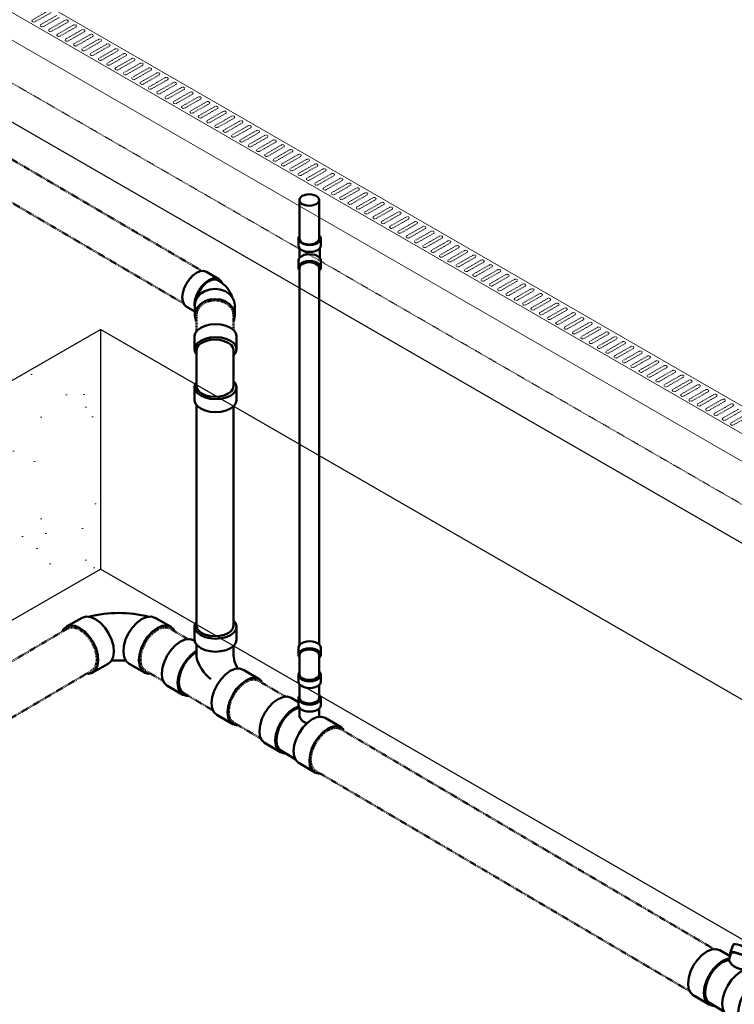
# Model space of a CAD drawing. Header units: inches. Extents: x -17970 to 20481, y 167 to 1796.
# Tile 6 of 35: x 609 to 736, y 1116 to 1290. Entities that reach past the tile are written whole.
import ezdxf

# ---------------------------------------------------------------- set-up
doc = ezdxf.new("R2010")
doc.units = ezdxf.units.IN
doc.header["$LTSCALE"] = 0.4
doc.header["$MEASUREMENT"] = 0
for name, pattern in [('Dash - 1_16_', [0.1875, 0.125, -0.0625]), ('Dot 1_32_', [0.03125, 0, -0.03125]), ('HIDDEN2', [0.1875, 0.125, -0.0625])]:
    doc.linetypes.add(name, pattern=pattern)
doc.layers.add('G-ANNO-TTLB', color=7, linetype='Continuous')
doc.layers.add('P-PIPE', color=3, linetype='Continuous')
doc.layers.add('M-DETL-LIGHT', color=1, linetype='Continuous', lineweight=0)
doc.layers.add('M-SECT-PATT', color=9, linetype='Continuous', lineweight=18, true_color=0x808080)

# ---------------------------------------------------------------- blocks, each defined once
blk = doc.blocks.new('Tee Reducing Sanitary - PVC - Sch 40 - DWV - Standard-V13-DRAINAGE ISOMETRIC')
at = {"layer": 'P-PIPE', "color": 90, "lineweight": 50}
for p, q in [((2535.6, -349.85), (2535.06, -348.41)), ((2531.38, -349.87), (2531.94, -351.27)), ((2537.41, -349.38), (2535.59, -350.45)), ((2532.45, -352.65), (2532.27, -352.75)), ((2531.36, -352.94), (2528.55, -354.6)), ((2539.3, -359.02), (2542.12, -357.36)), ((2536.67, -360.23), (2539.14, -358.77)), ((2533.25, -362.59), (2536.07, -360.93))]:
    blk.add_line(p, q, dxfattribs=at)
for points in [[(2534.62, -348.32, 0), (2534.26, -348.37, 0), (2533.83, -348.48, 0), (2533.36, -348.63, 0), (2532.87, -348.82, 0), (2532.42, -349.03, 0), (2532.01, -349.25, 0), (2531.69, -349.46, 0), (2531.47, -349.65, 0), (2531.38, -349.8, 0), (2531.38, -349.87, 0)], [(2535.06, -348.41, 0), (2535.03, -348.38, 0), (2534.88, -348.32, 0), (2534.62, -348.32, 0)], [(2537.41, -349.38, 0), (2538.1, -349.17, 0)], [(2538.1, -349.17, 0), (2538.88, -349.25, 0), (2539.73, -349.61, 0), (2540.58, -350.23, 0), (2541.37, -351.06, 0), (2542.06, -352.05, 0), (2542.59, -353.13, 0), (2542.92, -354.22, 0), (2543.04, -355.26, 0), (2542.94, -356.17, 0), (2542.62, -356.89, 0), (2542.11, -357.37, 0)], [(2532.19, -351.33, 0), (2532.09, -351.33, 0), (2531.94, -351.27, 0), (2531.92, -351.16, 0), (2532.01, -351.01, 0), (2532.23, -350.82, 0), (2532.55, -350.61, 0), (2532.96, -350.39, 0), (2533.41, -350.18, 0), (2533.9, -350, 0), (2534.37, -349.84, 0), (2534.8, -349.74, 0), (2535.16, -349.68, 0)], [(2534.99, -349.78, 0), (2534.56, -349.85, 0), (2534.02, -350.01, 0), (2533.45, -350.22, 0), (2532.92, -350.47, 0), (2532.49, -350.72, 0), (2532.22, -350.95, 0), (2532.13, -351.15, 0)], [(2535.39, -349.89, 0), (2535.28, -349.79, 0), (2534.99, -349.78, 0)], [(2535.16, -349.68, 0), (2535.42, -349.68, 0), (2535.57, -349.74, 0), (2535.6, -349.85, 0), (2535.5, -350, 0), (2535.45, -350.04, 0)], [(2535.82, -351.13, 0), (2535.51, -350.2, 0), (2535.41, -349.93, 0), (2535.38, -349.86, 0)], [(2538.62, -359.24, 0), (2539.29, -359.03, 0), (2539.81, -358.55, 0), (2540.13, -357.83, 0), (2540.23, -356.92, 0), (2540.11, -355.88, 0), (2539.77, -354.79, 0), (2539.24, -353.71, 0), (2538.56, -352.72, 0), (2537.77, -351.88, 0), (2536.92, -351.27, 0), (2536.07, -350.9, 0), (2535.73, -350.87, 0)], [(2532.13, -351.15, 0), (2532.19, -351.31, 0), (2532.24, -351.47, 0), (2532.29, -351.63, 0), (2532.34, -351.79, 0), (2532.38, -351.96, 0), (2532.41, -352.13, 0), (2532.44, -352.3, 0), (2532.46, -352.47, 0), (2532.45, -352.65, 0)], [(2535.82, -351.13, 0), (2536.13, -351.17, 0), (2536.92, -351.5, 0), (2537.71, -352.08, 0), (2538.46, -352.86, 0), (2539.1, -353.79, 0), (2539.59, -354.8, 0), (2539.91, -355.83, 0), (2540.02, -356.8, 0), (2539.92, -357.65, 0), (2539.63, -358.33, 0), (2539.14, -358.77, 0)], [(2529.23, -354.39, 0), (2528.56, -354.6, 0), (2528.08, -355.04, 0)], [(2532.57, -362.8, 0), (2533.24, -362.59, 0), (2533.76, -362.12, 0), (2534.08, -361.4, 0), (2534.18, -360.49, 0), (2534.06, -359.45, 0), (2533.72, -358.35, 0), (2533.19, -357.27, 0), (2532.51, -356.28, 0), (2531.72, -355.45, 0), (2530.87, -354.83, 0), (2530.02, -354.47, 0), (2529.23, -354.39, 0)], [(2531.36, -352.95, 0), (2531.37, -352.94, 0), (2532.05, -352.73, 0)], [(2532.05, -352.73, 0), (2532.83, -352.81, 0), (2533.68, -353.17, 0), (2534.53, -353.79, 0), (2535.32, -354.62, 0), (2536.01, -355.61, 0), (2536.54, -356.69, 0), (2536.87, -357.79, 0), (2536.99, -358.83, 0), (2536.89, -359.74, 0), (2536.57, -360.46, 0), (2536.06, -360.94, 0)], [(2538.4, -359.21, 0), (2538.62, -359.24, 0)], [(2532.35, -362.78, 0), (2532.57, -362.8, 0)]]:
    blk.add_polyline3d(points, dxfattribs=at)
blk.add_arc((2533.21, -349.83), 2.92, 254.8467, 333.4546, dxfattribs=at)
blk = doc.blocks.new('Bend - PVC - Sch 40 - DWV_USACE - Standard-1118569-DRAINAGE ISOMETRIC')
at = {"layer": 'P-PIPE', "color": 90, "lineweight": 50}
for p, q in [((2636.02, -279.37), (2633.16, -277.68)), ((2628.47, -285.72), (2630.46, -286.9)), ((2630.46, -285.44), (2630.46, -287.79)), ((2639.78, -287.79), (2639.78, -285.44))]:
    blk.add_line(p, q, dxfattribs=at)
for points in [[(2627.54, -283.63, 0), (2627.66, -282.58, 0), (2627.99, -281.48, 0), (2628.52, -280.4, 0), (2629.2, -279.4, 0), (2630, -278.56, 0), (2630.85, -277.94, 0), (2631.7, -277.57, 0), (2632.5, -277.48, 0), (2633.16, -277.68, 0)], [(2636.7, -280.22, 0), (2636.52, -279.83, 0), (2636, -279.35, 0), (2635.32, -279.15, 0), (2634.53, -279.24, 0), (2633.68, -279.6, 0), (2632.83, -280.23, 0), (2632.03, -281.07, 0), (2631.35, -282.06, 0), (2630.82, -283.15, 0), (2630.49, -284.25, 0), (2630.37, -285.29, 0)], [(2630.72, -284.26, 0), (2630.78, -283.92, 0), (2630.99, -283.27, 0), (2631.27, -282.63, 0), (2631.61, -282.01, 0), (2632.01, -281.42, 0), (2632.45, -280.89, 0), (2632.93, -280.42, 0), (2633.43, -280.04, 0), (2633.93, -279.75, 0), (2634.43, -279.55, 0), (2634.9, -279.46, 0), (2635.34, -279.48, 0), (2635.74, -279.6, 0), (2635.74, -279.6, 0)], [(2639.12, -283.52, 0), (2639.1, -283.46, 0), (2638.96, -283.09, 0), (2638.8, -282.74, 0), (2638.62, -282.41, 0), (2638.43, -282.09, 0), (2638.23, -281.79, 0), (2638.01, -281.5, 0), (2637.78, -281.23, 0), (2637.55, -280.98, 0), (2637.31, -280.75, 0), (2637.06, -280.52, 0), (2636.81, -280.31, 0), (2636.55, -280.12, 0), (2636.29, -279.94, 0), (2636.02, -279.76, 0), (2635.74, -279.6, 0)], [(2628.47, -285.72, 0), (2627.97, -285.26, 0), (2627.65, -284.54, 0), (2627.54, -283.63, 0)], [(2630.46, -285.43, 0), (2630.63, -284.45, 0), (2631.1, -283.54, 0), (2631.84, -282.76, 0), (2632.81, -282.17, 0), (2633.93, -281.8, 0), (2635.14, -281.67, 0), (2636.34, -281.8, 0), (2637.46, -282.18, 0), (2638.43, -282.79, 0), (2639.16, -283.57, 0), (2639.62, -284.48, 0), (2639.78, -285.46, 0)], [(2630.37, -285.29, 0), (2630.46, -286.09, 0)], [(2639.78, -287.8, 0), (2639.62, -286.83, 0), (2639.16, -285.91, 0), (2638.43, -285.13, 0), (2637.46, -284.53, 0), (2636.34, -284.15, 0), (2635.14, -284.01, 0), (2633.93, -284.14, 0), (2632.81, -284.51, 0), (2631.84, -285.11, 0), (2631.1, -285.89, 0), (2630.63, -286.8, 0), (2630.46, -287.77, 0)], [(2630.46, -287.77, 0), (2630.62, -288.75, 0), (2630.83, -289.18, 0)], [(2639.44, -289.12, 0), (2639.61, -288.78, 0), (2639.78, -287.8, 0)]]:
    blk.add_polyline3d(points, dxfattribs=at)
blk = doc.blocks.new('base isometric')
at = {"layer": 'M-SECT-PATT', "ltscale": 12}
h = blk.add_hatch(dxfattribs=at)
h.set_pattern_fill('AR-SAND', color=256, scale=8)
h.paths.add_polyline_path([(623.47, 1192.98), (623.47, 1235.49), (584.47, 1212.98), (584.47, 1170.47)])
at = {"layer": 'M-DETL-LIGHT'}
for p, q in [((558.18, 1325.24), (1376.03, 853.05)), ((1371.79, 850.6), (553.94, 1322.79)), ((553.94, 1317.89), (1371.79, 845.7))]:
    blk.add_line(p, q, dxfattribs=at)
at = {"layer": 'M-DETL-LIGHT', "linetype": 'HIDDEN2'}
for p, q in [((614.26, 1292.02), (611.47, 1290.42)), ((614.72, 1291.68), (611.88, 1290.06)), ((615.73, 1291.17), (612.94, 1289.57)), ((616.2, 1290.83), (613.36, 1289.21)), ((617.21, 1290.32), (614.42, 1288.72)), ((617.67, 1289.98), (614.83, 1288.36)), ((618.68, 1289.47), (615.89, 1287.87)), ((619.15, 1289.13), (616.31, 1287.51)), ((620.16, 1288.61), (617.37, 1287.02)), ((620.62, 1288.28), (617.78, 1286.65)), ((621.63, 1287.76), (618.84, 1286.17)), ((622.1, 1287.43), (619.25, 1285.8)), ((623.1, 1286.91), (620.31, 1285.32)), ((623.57, 1286.58), (620.73, 1284.95)), ((624.58, 1286.06), (621.79, 1284.47)), ((625.04, 1285.73), (622.2, 1284.1)), ((626.05, 1285.21), (623.26, 1283.61)), ((626.52, 1284.87), (623.68, 1283.25)), ((627.53, 1284.36), (624.74, 1282.76)), ((627.99, 1284.02), (625.15, 1282.4)), ((629, 1283.51), (626.21, 1281.91)), ((629.47, 1283.17), (626.63, 1281.55)), ((630.48, 1282.66), (627.69, 1281.06)), ((630.94, 1282.32), (628.1, 1280.7)), ((631.95, 1281.81), (629.16, 1280.21)), ((632.42, 1281.47), (629.57, 1279.84)), ((633.42, 1280.95), (630.63, 1279.36)), ((633.89, 1280.62), (631.05, 1278.99)), ((634.9, 1280.1), (632.11, 1278.51)), ((635.36, 1279.77), (632.52, 1278.14)), ((636.37, 1279.25), (633.58, 1277.66)), ((636.84, 1278.92), (634, 1277.29)), ((637.85, 1278.4), (635.06, 1276.81)), ((638.31, 1278.06), (635.47, 1276.44)), ((639.32, 1277.55), (636.53, 1275.95)), ((639.79, 1277.21), (636.95, 1275.59)), ((640.79, 1276.7), (638, 1275.1)), ((641.26, 1276.36), (638.42, 1274.74)), ((642.27, 1275.85), (639.48, 1274.25)), ((642.74, 1275.51), (639.89, 1273.89)), ((643.74, 1275), (640.95, 1273.4)), ((644.21, 1274.66), (641.37, 1273.04)), ((645.22, 1274.15), (642.43, 1272.55)), ((645.68, 1273.81), (642.84, 1272.18)), ((646.69, 1273.29), (643.9, 1271.7)), ((647.16, 1272.96), (644.32, 1271.33)), ((648.17, 1272.44), (645.38, 1270.85)), ((648.63, 1272.11), (645.79, 1270.48)), ((649.64, 1271.59), (646.85, 1270)), ((650.11, 1271.26), (647.27, 1269.63)), ((651.11, 1270.74), (648.32, 1269.15)), ((651.58, 1270.4), (648.74, 1268.78)), ((652.59, 1269.89), (649.8, 1268.29)), ((653.06, 1269.55), (650.21, 1267.93)), ((654.06, 1269.04), (651.27, 1267.44)), ((654.53, 1268.7), (651.69, 1267.08)), ((655.54, 1268.19), (652.75, 1266.59)), ((656, 1267.85), (653.16, 1266.23)), ((657.01, 1267.34), (654.22, 1265.74)), ((657.48, 1267), (654.64, 1265.38)), ((658.49, 1266.48), (655.7, 1264.89)), ((658.95, 1266.15), (656.11, 1264.52)), ((659.96, 1265.63), (657.17, 1264.04)), ((660.43, 1265.3), (657.59, 1263.67)), ((661.43, 1264.78), (658.64, 1263.19)), ((661.9, 1264.45), (659.06, 1262.82)), ((662.91, 1263.93), (660.12, 1262.34)), ((663.37, 1263.59), (660.53, 1261.97)), ((664.38, 1263.08), (661.59, 1261.48)), ((664.85, 1262.74), (662.01, 1261.12)), ((665.86, 1262.23), (663.07, 1260.63)), ((666.32, 1261.89), (663.48, 1260.27)), ((667.33, 1261.38), (664.54, 1259.78)), ((667.8, 1261.04), (664.96, 1259.42)), ((668.81, 1260.53), (666.02, 1258.93)), ((669.27, 1260.19), (666.43, 1258.57)), ((670.28, 1259.68), (667.49, 1258.08)), ((670.75, 1259.34), (667.91, 1257.71)), ((671.75, 1258.82), (668.96, 1257.23)), ((672.22, 1258.49), (669.38, 1256.86)), ((673.23, 1257.97), (670.44, 1256.38)), ((673.23, 1257.97), (670.44, 1256.38)), ((673.69, 1257.64), (670.85, 1256.01)), ((674.7, 1257.12), (671.91, 1255.53)), ((675.17, 1256.79), (672.33, 1255.16)), ((676.18, 1256.27), (673.39, 1254.68)), ((676.64, 1255.93), (673.8, 1254.31)), ((677.65, 1255.42), (674.86, 1253.82)), ((678.12, 1255.08), (675.28, 1253.46)), ((679.13, 1254.57), (676.34, 1252.97)), ((679.59, 1254.23), (676.75, 1252.61)), ((680.6, 1253.72), (677.81, 1252.12)), ((681.07, 1253.38), (678.23, 1251.76)), ((682.07, 1252.87), (679.28, 1251.27)), ((682.54, 1252.53), (679.7, 1250.91)), ((683.55, 1252.01), (680.76, 1250.42)), ((684.01, 1251.68), (681.17, 1250.05)), ((685.02, 1251.16), (682.23, 1249.57)), ((685.49, 1250.83), (682.65, 1249.2)), ((686.5, 1250.31), (683.71, 1248.72)), ((686.96, 1249.98), (684.12, 1248.35)), ((687.97, 1249.46), (685.18, 1247.87)), ((688.44, 1249.13), (685.6, 1247.5)), ((689.45, 1248.61), (686.66, 1247.01)), ((689.91, 1248.27), (687.07, 1246.65)), ((690.92, 1247.76), (688.13, 1246.16)), ((691.39, 1247.42), (688.54, 1245.8)), ((692.39, 1246.91), (689.6, 1245.31)), ((692.86, 1246.57), (690.02, 1244.95)), ((693.87, 1246.06), (691.08, 1244.46)), ((694.33, 1245.72), (691.49, 1244.1)), ((695.34, 1245.21), (692.55, 1243.61)), ((695.81, 1244.87), (692.97, 1243.25)), ((696.82, 1244.35), (694.03, 1242.76)), ((697.28, 1244.02), (694.44, 1242.39)), ((698.29, 1243.5), (695.5, 1241.91)), ((698.76, 1243.17), (695.92, 1241.54)), ((699.77, 1242.65), (696.97, 1241.06)), ((700.23, 1242.32), (697.39, 1240.69)), ((701.24, 1241.8), (698.45, 1240.21)), ((701.71, 1241.46), (698.86, 1239.84)), ((702.71, 1240.95), (699.92, 1239.35)), ((703.18, 1240.61), (700.34, 1238.99)), ((704.19, 1240.1), (701.4, 1238.5)), ((704.65, 1239.76), (701.81, 1238.14)), ((705.66, 1239.25), (702.87, 1237.65)), ((706.13, 1238.91), (703.29, 1237.29)), ((707.14, 1238.4), (704.35, 1236.8)), ((707.6, 1238.06), (704.76, 1236.44)), ((708.61, 1237.55), (705.82, 1235.95)), ((709.08, 1237.21), (706.24, 1235.58)), ((710.08, 1236.69), (707.29, 1235.1)), ((710.55, 1236.36), (707.71, 1234.73)), ((711.56, 1235.84), (708.77, 1234.25)), ((712.03, 1235.51), (709.18, 1233.88)), ((713.03, 1234.99), (710.24, 1233.4)), ((713.5, 1234.66), (710.66, 1233.03)), ((714.51, 1234.14), (711.72, 1232.55)), ((714.97, 1233.8), (712.13, 1232.18)), ((715.98, 1233.29), (713.19, 1231.69)), ((716.45, 1232.95), (713.61, 1231.33)), ((717.46, 1232.44), (714.67, 1230.84)), ((717.92, 1232.1), (715.08, 1230.48)), ((718.93, 1231.59), (716.14, 1229.99)), ((719.4, 1231.25), (716.56, 1229.63)), ((720.4, 1230.74), (717.61, 1229.14)), ((720.87, 1230.4), (718.03, 1228.78)), ((721.88, 1229.88), (719.09, 1228.29)), ((722.34, 1229.55), (719.5, 1227.92)), ((723.35, 1229.03), (720.56, 1227.44)), ((723.82, 1228.7), (720.98, 1227.07)), ((724.83, 1228.18), (722.04, 1226.59)), ((725.29, 1227.85), (722.45, 1226.22)), ((726.3, 1227.33), (723.51, 1225.74)), ((726.77, 1227), (723.93, 1225.37)), ((727.78, 1226.48), (724.99, 1224.88)), ((728.24, 1226.14), (725.4, 1224.52)), ((729.25, 1225.63), (726.46, 1224.03)), ((729.72, 1225.29), (726.88, 1223.67)), ((730.72, 1224.78), (727.93, 1223.18)), ((731.19, 1224.44), (728.35, 1222.82)), ((732.2, 1223.93), (729.41, 1222.33)), ((732.66, 1223.59), (729.82, 1221.97)), ((733.67, 1223.08), (730.88, 1221.48)), ((734.14, 1222.74), (731.3, 1221.11)), ((735.15, 1222.22), (732.36, 1220.63)), ((735.61, 1221.89), (732.77, 1220.26)), ((736.62, 1221.37), (733.83, 1219.78)), ((737.09, 1221.04), (734.25, 1219.41)), ((738.1, 1220.52), (735.31, 1218.93)), ((738.56, 1220.19), (735.72, 1218.56))]:
    blk.add_line(p, q, dxfattribs=at)
at = {"layer": 'M-DETL-LIGHT', "linetype": 'HIDDEN2', "extrusion": (0, 0, -1)}
for centre, start_param, end_param in [((611.7, 1290.25), 0.920266, 4.095331), ((617.44, 1290.15), 4.095331, 7.203451), ((613.17, 1289.4), 0.920266, 4.095331), ((614.65, 1288.55), 0.920266, 4.095331), ((618.91, 1289.29), 4.095331, 7.203451), ((620.38, 1288.44), 4.095331, 7.203451), ((616.12, 1287.7), 0.920266, 4.095331), ((617.59, 1286.85), 0.920266, 4.095331), ((621.86, 1287.59), 4.095331, 7.203451), ((623.33, 1286.74), 4.095331, 7.203451), ((619.07, 1286), 0.920266, 4.095331), ((620.54, 1285.15), 0.920266, 4.095331), ((624.81, 1285.89), 4.095331, 7.203451), ((626.28, 1285.04), 4.095331, 7.203451), ((622.02, 1284.29), 0.920266, 4.095331), ((623.49, 1283.44), 0.920266, 4.095331), ((627.76, 1284.19), 4.095331, 7.203451), ((629.23, 1283.34), 4.095331, 7.203451), ((624.97, 1282.59), 0.920266, 4.095331), ((626.44, 1281.74), 0.920266, 4.095331), ((630.7, 1282.49), 4.095331, 7.203451), ((632.18, 1281.63), 4.095331, 7.203451), ((627.91, 1280.89), 0.920266, 4.095331), ((629.39, 1280.04), 0.920266, 4.095331), ((633.65, 1280.78), 4.095331, 7.203451), ((635.13, 1279.93), 4.095331, 7.203451), ((630.86, 1279.19), 0.920266, 4.095331), ((632.34, 1278.34), 0.920266, 4.095331), ((636.6, 1279.08), 4.095331, 7.203451), ((638.07, 1278.23), 4.095331, 7.203451), ((633.81, 1277.49), 0.920266, 4.095331), ((635.28, 1276.63), 0.920266, 4.095331), ((639.55, 1277.38), 4.095331, 7.203451), ((641.02, 1276.53), 4.095331, 7.203451), ((636.76, 1275.78), 0.920266, 4.095331), ((638.23, 1274.93), 0.920266, 4.095331), ((642.5, 1275.68), 4.095331, 7.203451), ((643.97, 1274.83), 4.095331, 7.203451), ((639.71, 1274.08), 0.920266, 4.095331), ((641.18, 1273.23), 0.920266, 4.095331), ((645.45, 1273.97), 4.095331, 7.203451), ((646.92, 1273.12), 4.095331, 7.203451), ((642.66, 1272.38), 0.920266, 4.095331), ((644.13, 1271.53), 0.920266, 4.095331), ((648.39, 1272.27), 4.095331, 7.203451), ((649.87, 1271.42), 4.095331, 7.203451), ((645.6, 1270.68), 0.920266, 4.095331), ((647.08, 1269.83), 0.920266, 4.095331), ((651.34, 1270.57), 4.095331, 7.203451), ((652.82, 1269.72), 4.095331, 7.203451), ((648.55, 1268.97), 0.920266, 4.095331), ((650.03, 1268.12), 0.920266, 4.095331), ((654.29, 1268.87), 4.095331, 7.203451), ((655.77, 1268.02), 4.095331, 7.203451), ((651.5, 1267.27), 0.920266, 4.095331), ((652.98, 1266.42), 0.920266, 4.095331), ((657.24, 1267.16), 4.095331, 7.203451), ((658.71, 1266.31), 4.095331, 7.203451), ((654.45, 1265.57), 0.920266, 4.095331), ((655.92, 1264.72), 0.920266, 4.095331), ((660.19, 1265.46), 4.095331, 7.203451), ((661.66, 1264.61), 4.095331, 7.203451), ((657.4, 1263.87), 0.920266, 4.095331), ((658.87, 1263.02), 0.920266, 4.095331), ((663.14, 1263.76), 4.095331, 7.203451), ((664.61, 1262.91), 4.095331, 7.203451), ((660.35, 1262.16), 0.920266, 4.095331), ((661.82, 1261.31), 0.920266, 4.095331), ((663.3, 1260.46), 0.920266, 4.095331), ((666.09, 1262.06), 4.095331, 7.203451), ((667.56, 1261.21), 4.095331, 7.203451), ((669.03, 1260.36), 4.095331, 7.203451), ((664.77, 1259.61), 0.920266, 4.095331), ((666.24, 1258.76), 0.920266, 4.095331), ((670.51, 1259.5), 4.095331, 7.203451), ((671.98, 1258.65), 4.095331, 7.203451), ((667.72, 1257.91), 0.920266, 4.095331), ((669.19, 1257.06), 0.920266, 4.095331), ((673.46, 1257.8), 4.095331, 7.203451), ((673.46, 1257.8), 4.095331, 7.203451), ((674.93, 1256.95), 4.095331, 7.203451), ((670.67, 1256.21), 0.920266, 4.095331), ((672.14, 1255.36), 0.920266, 4.095331), ((676.41, 1256.1), 4.095331, 7.203451), ((677.88, 1255.25), 4.095331, 7.203451), ((673.62, 1254.5), 0.920266, 4.095331), ((675.09, 1253.65), 0.920266, 4.095331), ((679.35, 1254.4), 4.095331, 7.203451), ((680.83, 1253.55), 4.095331, 7.203451), ((676.56, 1252.8), 0.920266, 4.095331), ((678.04, 1251.95), 0.920266, 4.095331), ((682.3, 1252.7), 4.095331, 7.203451), ((683.78, 1251.84), 4.095331, 7.203451), ((679.51, 1251.1), 0.920266, 4.095331), ((680.99, 1250.25), 0.920266, 4.095331), ((685.25, 1250.99), 4.095331, 7.203451), ((686.73, 1250.14), 4.095331, 7.203451), ((682.46, 1249.4), 0.920266, 4.095331), ((683.94, 1248.55), 0.920266, 4.095331), ((688.2, 1249.29), 4.095331, 7.203451), ((689.67, 1248.44), 4.095331, 7.203451), ((685.41, 1247.7), 0.920266, 4.095331), ((686.88, 1246.84), 0.920266, 4.095331), ((691.15, 1247.59), 4.095331, 7.203451), ((692.62, 1246.74), 4.095331, 7.203451), ((688.36, 1245.99), 0.920266, 4.095331), ((689.83, 1245.14), 0.920266, 4.095331), ((694.1, 1245.89), 4.095331, 7.203451), ((695.57, 1245.03), 4.095331, 7.203451), ((691.31, 1244.29), 0.920266, 4.095331), ((692.78, 1243.44), 0.920266, 4.095331), ((697.05, 1244.18), 4.095331, 7.203451), ((698.52, 1243.33), 4.095331, 7.203451), ((694.25, 1242.59), 0.920266, 4.095331), ((695.73, 1241.74), 0.920266, 4.095331), ((699.99, 1242.48), 4.095331, 7.203451), ((701.47, 1241.63), 4.095331, 7.203451), ((697.2, 1240.89), 0.920266, 4.095331), ((698.68, 1240.03), 0.920266, 4.095331), ((702.94, 1240.78), 4.095331, 7.203451), ((704.42, 1239.93), 4.095331, 7.203451), ((700.15, 1239.18), 0.920266, 4.095331), ((701.63, 1238.33), 0.920266, 4.095331), ((705.89, 1239.08), 4.095331, 7.203451), ((707.36, 1238.23), 4.095331, 7.203451), ((703.1, 1237.48), 0.920266, 4.095331), ((704.57, 1236.63), 0.920266, 4.095331), ((708.84, 1237.37), 4.095331, 7.203451), ((710.31, 1236.52), 4.095331, 7.203451), ((706.05, 1235.78), 0.920266, 4.095331), ((707.52, 1234.93), 0.920266, 4.095331), ((711.79, 1235.67), 4.095331, 7.203451), ((713.26, 1234.82), 4.095331, 7.203451), ((709, 1234.08), 0.920266, 4.095331), ((710.47, 1233.23), 0.920266, 4.095331), ((714.74, 1233.97), 4.095331, 7.203451), ((716.21, 1233.12), 4.095331, 7.203451), ((711.95, 1232.37), 0.920266, 4.095331), ((713.42, 1231.52), 0.920266, 4.095331), ((717.68, 1232.27), 4.095331, 7.203451), ((719.16, 1231.42), 4.095331, 7.203451), ((714.89, 1230.67), 0.920266, 4.095331), ((716.37, 1229.82), 0.920266, 4.095331), ((720.63, 1230.56), 4.095331, 7.203451), ((722.11, 1229.71), 4.095331, 7.203451), ((717.84, 1228.97), 0.920266, 4.095331), ((719.32, 1228.12), 0.920266, 4.095331), ((723.58, 1228.86), 4.095331, 7.203451), ((725.06, 1228.01), 4.095331, 7.203451), ((720.79, 1227.27), 0.920266, 4.095331), ((722.27, 1226.42), 0.920266, 4.095331), ((723.74, 1225.56), 0.920266, 4.095331), ((726.53, 1227.16), 4.095331, 7.203451), ((728, 1226.31), 4.095331, 7.203451), ((729.48, 1225.46), 4.095331, 7.203451), ((725.21, 1224.71), 0.920266, 4.095331), ((726.69, 1223.86), 0.920266, 4.095331), ((730.95, 1224.61), 4.095331, 7.203451), ((732.43, 1223.76), 4.095331, 7.203451), ((728.16, 1223.01), 0.920266, 4.095331), ((729.64, 1222.16), 0.920266, 4.095331), ((733.9, 1222.9), 4.095331, 7.203451), ((735.38, 1222.05), 4.095331, 7.203451), ((731.11, 1221.31), 0.920266, 4.095331), ((732.59, 1220.46), 0.920266, 4.095331), ((734.06, 1219.61), 0.920266, 4.095331), ((735.53, 1218.76), 0.920266, 4.095331)]:
    blk.add_ellipse(centre, major_axis=(0.355, 0.042), ratio=0.675017, start_param=start_param, end_param=end_param, dxfattribs=at)
at = {"layer": 'M-SECT-PATT', "lineweight": -3}
for p, q in [((1362.93, 836.28), (521.15, 1322.28)), ((584.47, 1212.98), (623.47, 1235.49)), ((1131.04, 942.44), (623.47, 1235.49)), ((623.47, 1235.49), (623.47, 1192.98)), ((584.47, 1170.47), (623.47, 1192.98)), ((1125.08, 903.38), (623.47, 1192.98))]:
    blk.add_line(p, q, dxfattribs=at)
at = {"layer": 'M-SECT-PATT', "linetype": 'HIDDEN2', "lineweight": -3}
blk.add_line((1368.93, 839.74), (537.54, 1319.74), dxfattribs=at)
at = {"layer": 'P-PIPE', "color": 90, "linetype": 'Dash - 1_16_', "lineweight": 50}
for p, q in [((513.05, 1321.25), (641.54, 1245.84)), ((638.26, 1240.09), (509.69, 1315.54)), ((640.49, 1238), (640.49, 1235.11)), ((647.07, 1235.39), (647.07, 1238)), ((598.99, 1171.46), (617.71, 1182.49)), ((635.82, 1182.44), (639.03, 1180.55)), ((621.9, 1174.97), (603.26, 1163.99)), ((634.65, 1173.12), (631.5, 1174.98)), ((650.68, 1173.69), (656.34, 1170.35)), ((643.49, 1167.91), (638.16, 1171.06)), ((651.96, 1162.92), (646.31, 1166.25)), ((665.98, 1164.67), (732.27, 1125.6)), ((727.96, 1118.13), (661.62, 1157.23))]:
    blk.add_line(p, q, dxfattribs=at)
at = {"layer": 'P-PIPE', "color": 90, "lineweight": 50}
for p, q in [((658.75, 1251.57), (658.75, 1258.45)), ((662.25, 1258.45), (662.25, 1251.57)), ((658.58, 1250.37), (658.58, 1251.6)), ((662.54, 1251.6), (662.54, 1250.37)), ((658.74, 1249.95), (658.74, 1248.13)), ((662.38, 1249.95), (662.38, 1248.13)), ((658.58, 1246.48), (658.58, 1247.71)), ((662.54, 1247.71), (662.54, 1246.49)), ((658.75, 1179.48), (658.75, 1246.39)), ((662.25, 1246.39), (662.25, 1179.63)), ((640.17, 1231.97), (640.17, 1234.28)), ((647.61, 1234.29), (647.61, 1231.98)), ((640.49, 1225.45), (640.49, 1231.8)), ((647.07, 1231.8), (647.07, 1225.45)), ((640.17, 1225.28), (640.17, 1222.97)), ((647.61, 1222.96), (647.61, 1225.27)), ((640.49, 1182.98), (640.49, 1222.14)), ((647.07, 1221.86), (647.07, 1182.98)), ((617.48, 1182.81), (620.24, 1184.37)), ((635.93, 1182.81), (633.17, 1184.37)), ((640.17, 1182.81), (640.17, 1180.5)), ((647.61, 1180.49), (647.61, 1182.8)), ((639.98, 1180.37), (640.23, 1180.22)), ((640.49, 1177.45), (640.49, 1179.67)), ((647.07, 1179.39), (647.07, 1178.03)), ((658.58, 1177.82), (658.58, 1179.04)), ((662.54, 1179.05), (662.54, 1177.82)), ((658.75, 1174.35), (658.75, 1177.72)), ((658.75, 1174.78), (658.75, 1177.72)), ((662.25, 1177.72), (662.25, 1176.18)), ((662.25, 1177.72), (662.25, 1174.35)), ((624.86, 1176.2), (622.1, 1174.64)), ((628.55, 1176.2), (631.31, 1174.64)), ((648.82, 1175.16), (651.63, 1173.5)), ((658.58, 1174.26), (658.58, 1173.03)), ((662.54, 1173.03), (662.54, 1174.25)), ((638.09, 1170.72), (635.28, 1172.38)), ((658.75, 1170.19), (658.75, 1172.59)), ((662.25, 1172.44), (662.25, 1170.19)), ((657.29, 1170.17), (658.58, 1169.4)), ((658.58, 1170.1), (658.58, 1168.87)), ((662.54, 1168.87), (662.54, 1170.09)), ((658.75, 1166.88), (658.75, 1168.43)), ((662.25, 1168.28), (662.25, 1166.77)), ((646.93, 1165.51), (644.11, 1167.17)), ((663.34, 1166.6), (666.15, 1164.94)), ((655.39, 1160.52), (652.58, 1162.18)), ((658.03, 1159.31), (655.55, 1160.77)), ((661.44, 1156.96), (658.63, 1158.62))]:
    blk.add_line(p, q, dxfattribs=at)
for points in [[(659.27, 1257.74, 0), (658.99, 1257.95, 0), (658.81, 1258.19, 0), (658.75, 1258.45, 0), (658.81, 1258.72, 0), (658.99, 1258.96, 0), (659.27, 1259.17, 0)], [(659.27, 1259.17, 0), (659.63, 1259.33, 0), (660.05, 1259.43, 0), (660.5, 1259.46, 0), (660.96, 1259.43, 0), (661.38, 1259.33, 0), (661.74, 1259.17, 0)], [(661.74, 1259.17, 0), (662.02, 1258.96, 0), (662.19, 1258.72, 0), (662.25, 1258.45, 0), (662.19, 1258.19, 0), (662.02, 1257.95, 0), (661.74, 1257.74, 0)], [(661.74, 1257.74, 0), (661.38, 1257.58, 0), (660.96, 1257.48, 0), (660.5, 1257.44, 0), (660.05, 1257.48, 0), (659.63, 1257.58, 0), (659.27, 1257.74, 0)], [(659.16, 1250.79, 0), (658.85, 1251.03, 0), (658.65, 1251.3, 0), (658.58, 1251.6, 0), (658.65, 1251.89, 0), (658.79, 1252.09, 0)], [(662.33, 1252.1, 0), (662.47, 1251.89, 0), (662.54, 1251.6, 0), (662.47, 1251.3, 0), (662.27, 1251.03, 0), (661.96, 1250.79, 0), (661.55, 1250.61, 0), (661.07, 1250.5, 0), (660.56, 1250.46, 0), (660.05, 1250.5, 0), (659.57, 1250.61, 0), (659.16, 1250.79, 0)], [(658.58, 1250.37, 0), (658.65, 1250.08, 0), (658.85, 1249.8, 0), (659.16, 1249.56, 0)], [(658.75, 1251.57, 0), (658.81, 1251.3, 0), (658.99, 1251.06, 0), (659.27, 1250.85, 0)], [(659.16, 1249.56, 0), (659.57, 1249.38, 0), (660.05, 1249.27, 0), (660.56, 1249.23, 0), (661.07, 1249.27, 0), (661.55, 1249.39, 0), (661.96, 1249.57, 0), (662.27, 1249.8, 0), (662.47, 1250.08, 0), (662.54, 1250.37, 0), (662.54, 1250.37, 0)], [(659.27, 1250.85, 0), (659.63, 1250.69, 0), (660.05, 1250.59, 0), (660.5, 1250.56, 0), (660.96, 1250.59, 0), (661.38, 1250.69, 0), (661.74, 1250.85, 0)], [(659.27, 1250.85, 0), (659.63, 1250.69, 0), (660.05, 1250.59, 0), (660.5, 1250.56, 0), (660.96, 1250.59, 0), (661.38, 1250.69, 0), (661.74, 1250.85, 0)], [(661.74, 1250.85, 0), (662.02, 1251.06, 0), (662.19, 1251.3, 0), (662.25, 1251.57, 0)], [(661.96, 1248.52, 0), (661.55, 1248.7, 0), (661.07, 1248.81, 0), (660.56, 1248.85, 0), (660.05, 1248.81, 0), (659.57, 1248.7, 0), (659.16, 1248.52, 0), (658.85, 1248.28, 0), (658.65, 1248, 0), (658.58, 1247.71, 0), (658.58, 1247.71, 0)], [(662.54, 1247.71, 0), (662.47, 1248.01, 0), (662.27, 1248.28, 0), (661.96, 1248.52, 0)], [(658.75, 1246.05, 0), (658.65, 1246.19, 0), (658.58, 1246.48, 0), (658.65, 1246.78, 0), (658.85, 1247.05, 0), (659.16, 1247.29, 0), (659.57, 1247.47, 0), (660.05, 1247.59, 0), (660.56, 1247.63, 0), (661.07, 1247.59, 0), (661.55, 1247.47, 0), (661.96, 1247.29, 0)], [(659.27, 1247.1, 0), (658.99, 1246.89, 0), (658.81, 1246.65, 0), (658.75, 1246.39, 0)], [(661.74, 1247.1, 0), (661.38, 1247.26, 0), (660.96, 1247.36, 0), (660.5, 1247.4, 0), (660.05, 1247.36, 0), (659.63, 1247.26, 0), (659.27, 1247.1, 0)], [(661.74, 1247.1, 0), (661.38, 1247.26, 0), (660.96, 1247.36, 0), (660.5, 1247.4, 0), (660.05, 1247.36, 0), (659.63, 1247.26, 0), (659.27, 1247.1, 0)], [(662.25, 1246.39, 0), (662.19, 1246.65, 0), (662.02, 1246.89, 0), (661.74, 1247.1, 0)], [(661.96, 1247.29, 0), (662.28, 1247.06, 0), (662.47, 1246.78, 0), (662.54, 1246.49, 0), (662.47, 1246.19, 0), (662.25, 1245.88, 0)], [(646.52, 1235.8, 0), (645.75, 1236.14, 0), (644.85, 1236.35, 0), (643.89, 1236.43, 0), (642.93, 1236.35, 0), (642.03, 1236.14, 0), (641.26, 1235.8, 0), (640.67, 1235.35, 0), (640.3, 1234.83, 0), (640.17, 1234.28, 0), (640.17, 1234.28, 0)], [(647.61, 1234.28, 0), (647.48, 1234.84, 0), (647.11, 1235.36, 0), (646.52, 1235.8, 0)], [(640.49, 1231.15, 0), (640.3, 1231.42, 0), (640.17, 1231.97, 0), (640.3, 1232.53, 0), (640.67, 1233.05, 0), (641.26, 1233.49, 0), (642.03, 1233.83, 0), (642.93, 1234.05, 0), (643.89, 1234.12, 0), (644.86, 1234.05, 0), (645.75, 1233.84, 0), (646.52, 1233.5, 0)], [(641.45, 1233.14, 0), (640.93, 1232.75, 0), (640.6, 1232.29, 0), (640.49, 1231.8, 0)], [(646.11, 1233.14, 0), (645.43, 1233.44, 0), (644.63, 1233.63, 0), (643.78, 1233.7, 0), (642.93, 1233.63, 0), (642.14, 1233.44, 0), (641.45, 1233.14, 0)], [(646.11, 1233.14, 0), (645.43, 1233.44, 0), (644.63, 1233.63, 0), (643.78, 1233.7, 0), (642.93, 1233.63, 0), (642.14, 1233.44, 0), (641.45, 1233.14, 0)], [(647.07, 1231.8, 0), (646.96, 1232.29, 0), (646.63, 1232.75, 0), (646.11, 1233.14, 0)], [(646.52, 1233.5, 0), (647.12, 1233.05, 0), (647.49, 1232.54, 0), (647.61, 1231.98, 0), (647.49, 1231.42, 0), (647.07, 1230.85, 0)], [(640.49, 1226.1, 0), (640.3, 1225.83, 0), (640.17, 1225.27, 0), (640.3, 1224.72, 0), (640.67, 1224.2, 0), (641.26, 1223.76, 0), (642.03, 1223.41, 0), (642.93, 1223.2, 0), (643.89, 1223.13, 0), (644.86, 1223.2, 0), (645.75, 1223.41, 0), (646.52, 1223.75, 0)], [(646.52, 1223.75, 0), (647.12, 1224.2, 0), (647.49, 1224.71, 0), (647.61, 1225.27, 0), (647.49, 1225.82, 0), (647.07, 1226.4, 0)], [(641.45, 1224.11, 0), (640.93, 1224.5, 0), (640.6, 1224.96, 0), (640.49, 1225.45, 0)], [(646.11, 1224.11, 0), (645.43, 1223.81, 0), (644.63, 1223.62, 0), (643.78, 1223.55, 0), (642.93, 1223.62, 0), (642.14, 1223.81, 0), (641.45, 1224.11, 0)], [(646.11, 1224.11, 0), (645.43, 1223.81, 0), (644.63, 1223.62, 0), (643.78, 1223.55, 0), (642.93, 1223.62, 0), (642.14, 1223.81, 0), (641.45, 1224.11, 0)], [(647.07, 1225.45, 0), (646.96, 1224.96, 0), (646.63, 1224.5, 0), (646.11, 1224.11, 0)], [(646.52, 1221.45, 0), (645.75, 1221.11, 0), (644.85, 1220.89, 0), (643.89, 1220.82, 0), (642.93, 1220.89, 0), (642.03, 1221.11, 0), (641.26, 1221.45, 0), (640.67, 1221.9, 0), (640.3, 1222.41, 0), (640.17, 1222.97, 0), (640.17, 1222.97, 0)], [(647.61, 1222.96, 0), (647.48, 1222.41, 0), (647.11, 1221.89, 0), (646.52, 1221.45, 0)], [(622.62, 1184.11, 0), (621.76, 1184.49, 0), (620.95, 1184.58, 0), (620.26, 1184.38, 0), (620.24, 1184.37, 0)], [(624.84, 1176.2, 0), (625.38, 1176.68, 0), (625.73, 1177.4, 0), (625.86, 1178.33, 0), (625.77, 1179.38, 0), (625.46, 1180.5, 0), (624.94, 1181.61, 0), (624.27, 1182.62, 0), (623.48, 1183.48, 0), (622.62, 1184.11, 0)], [(628.57, 1176.2, 0), (628.03, 1176.68, 0), (627.68, 1177.4, 0), (627.55, 1178.33, 0), (627.64, 1179.38, 0), (627.95, 1180.5, 0), (628.47, 1181.61, 0), (629.14, 1182.62, 0), (629.93, 1183.48, 0), (630.79, 1184.11, 0)], [(630.79, 1184.11, 0), (631.65, 1184.49, 0), (632.46, 1184.58, 0), (633.15, 1184.38, 0), (633.17, 1184.37, 0)], [(646.52, 1181.28, 0), (647.12, 1181.73, 0), (647.49, 1182.24, 0), (647.61, 1182.8, 0), (647.49, 1183.35, 0), (647.07, 1183.93, 0)], [(616.76, 1181.93, 0), (616.95, 1182.34, 0), (617.5, 1182.82, 0), (618.19, 1183.02, 0), (619, 1182.93, 0), (619.86, 1182.55, 0)], [(619.86, 1182.55, 0), (620.72, 1181.91, 0), (621.51, 1181.06, 0), (622.18, 1180.05, 0), (622.7, 1178.94, 0), (623.01, 1177.82, 0), (623.1, 1176.77, 0), (622.97, 1175.84, 0), (622.62, 1175.12, 0), (622.08, 1174.63, 0), (621.38, 1174.43, 0), (621.05, 1174.47, 0)], [(633.55, 1182.55, 0), (632.69, 1181.91, 0), (631.9, 1181.06, 0), (631.23, 1180.05, 0), (630.71, 1178.94, 0), (630.4, 1177.82, 0), (630.31, 1176.77, 0), (630.44, 1175.84, 0), (630.79, 1175.12, 0), (631.33, 1174.63, 0), (632.03, 1174.43, 0), (632.36, 1174.47, 0)], [(636.63, 1181.97, 0), (636.46, 1182.34, 0), (635.91, 1182.82, 0), (635.22, 1183.02, 0), (634.41, 1182.93, 0), (633.55, 1182.55, 0)], [(640.49, 1183.63, 0), (640.3, 1183.36, 0), (640.17, 1182.8, 0), (640.3, 1182.25, 0), (640.67, 1181.73, 0), (641.26, 1181.29, 0), (642.03, 1180.94, 0), (642.93, 1180.73, 0), (643.89, 1180.66, 0), (644.86, 1180.73, 0), (645.75, 1180.94, 0), (646.52, 1181.28, 0)], [(641.45, 1181.64, 0), (640.93, 1182.03, 0), (640.6, 1182.49, 0), (640.49, 1182.98, 0)], [(647.07, 1182.98, 0), (646.96, 1182.49, 0), (646.63, 1182.03, 0), (646.11, 1181.64, 0)], [(639.3, 1180.58, 0), (638.51, 1180.5, 0), (637.66, 1180.14, 0), (636.81, 1179.52, 0), (636.02, 1178.69, 0), (635.34, 1177.7, 0), (634.81, 1176.62, 0), (634.47, 1175.52, 0), (634.35, 1174.48, 0), (634.45, 1173.57, 0), (634.77, 1172.85, 0), (635.28, 1172.38, 0)], [(639.98, 1180.37, 0), (639.3, 1180.58, 0)], [(646.52, 1178.98, 0), (645.75, 1178.64, 0), (644.85, 1178.42, 0), (643.89, 1178.35, 0), (642.93, 1178.42, 0), (642.03, 1178.64, 0), (641.26, 1178.98, 0), (640.67, 1179.43, 0), (640.3, 1179.94, 0), (640.17, 1180.5, 0), (640.17, 1180.5, 0)], [(646.11, 1181.64, 0), (645.43, 1181.34, 0), (644.63, 1181.15, 0), (643.78, 1181.08, 0), (642.93, 1181.15, 0), (642.14, 1181.34, 0), (641.45, 1181.64, 0)], [(646.11, 1181.64, 0), (645.43, 1181.34, 0), (644.63, 1181.15, 0), (643.78, 1181.08, 0), (642.93, 1181.15, 0), (642.14, 1181.34, 0), (641.45, 1181.64, 0)], [(647.61, 1180.49, 0), (647.48, 1179.94, 0), (647.11, 1179.42, 0), (646.52, 1178.98, 0)], [(641.32, 1178.84, 0), (641.33, 1178.84, 0)], [(661.96, 1179.85, 0), (661.55, 1180.03, 0), (661.07, 1180.15, 0), (660.56, 1180.19, 0), (660.05, 1180.15, 0), (659.57, 1180.03, 0), (659.16, 1179.85, 0), (658.85, 1179.61, 0), (658.65, 1179.34, 0), (658.58, 1179.04, 0), (658.58, 1179.04, 0)], [(658.75, 1177.38, 0), (658.65, 1177.52, 0), (658.58, 1177.82, 0), (658.65, 1178.11, 0), (658.85, 1178.39, 0), (659.16, 1178.63, 0), (659.57, 1178.81, 0), (660.05, 1178.92, 0), (660.56, 1178.96, 0), (661.07, 1178.92, 0), (661.55, 1178.81, 0), (661.96, 1178.63, 0)], [(661.74, 1178.44, 0), (661.38, 1178.6, 0), (660.96, 1178.7, 0), (660.5, 1178.73, 0), (660.05, 1178.7, 0), (659.63, 1178.6, 0), (659.27, 1178.44, 0)], [(661.74, 1178.44, 0), (661.38, 1178.6, 0), (660.96, 1178.7, 0), (660.5, 1178.73, 0), (660.05, 1178.7, 0), (659.63, 1178.6, 0), (659.27, 1178.44, 0)], [(662.54, 1179.05, 0), (662.47, 1179.34, 0), (662.27, 1179.62, 0), (661.96, 1179.85, 0)], [(661.96, 1178.63, 0), (662.28, 1178.39, 0), (662.47, 1178.12, 0), (662.54, 1177.82, 0), (662.47, 1177.53, 0), (662.25, 1177.22, 0)], [(638.77, 1170.51, 0), (638.1, 1170.72, 0), (637.59, 1171.19, 0), (637.27, 1171.91, 0), (637.16, 1172.82, 0), (637.29, 1173.86, 0), (637.62, 1174.96, 0), (638.15, 1176.04, 0), (638.83, 1177.03, 0), (639.63, 1177.86, 0), (640.48, 1178.48, 0), (640.49, 1178.49, 0)], [(640.49, 1178.25, 0), (640.47, 1178.24, 0), (639.68, 1177.66, 0), (638.94, 1176.88, 0), (638.29, 1175.96, 0), (637.8, 1174.94, 0), (637.49, 1173.92, 0), (637.37, 1172.94, 0), (637.47, 1172.09, 0), (637.77, 1171.42, 0), (638.25, 1170.97, 0)], [(659.27, 1178.44, 0), (658.99, 1178.23, 0), (658.81, 1177.99, 0), (658.75, 1177.72, 0)], [(662.25, 1177.72, 0), (662.19, 1177.99, 0), (662.02, 1178.23, 0), (661.74, 1178.44, 0)], [(648.13, 1175.37, 0), (647.35, 1175.29, 0), (646.5, 1174.93, 0), (645.65, 1174.31, 0), (644.86, 1173.48, 0), (644.17, 1172.49, 0), (643.65, 1171.41, 0), (643.31, 1170.31, 0), (643.19, 1169.27, 0), (643.29, 1168.36, 0), (643.61, 1167.64, 0), (644.13, 1167.16, 0)], [(648.82, 1175.15, 0), (648.81, 1175.16, 0), (648.13, 1175.37, 0)], [(647.61, 1165.3, 0), (646.94, 1165.51, 0), (646.42, 1165.99, 0), (646.11, 1166.7, 0), (646, 1167.61, 0), (646.12, 1168.65, 0), (646.46, 1169.75, 0), (646.99, 1170.83, 0), (647.67, 1171.82, 0), (648.46, 1172.65, 0), (649.31, 1173.27, 0), (650.16, 1173.63, 0), (650.95, 1173.71, 0)], [(650.95, 1173.71, 0), (651.62, 1173.51, 0), (652.1, 1173.06, 0)], [(658.75, 1174.69, 0), (658.65, 1174.55, 0), (658.58, 1174.26, 0), (658.65, 1173.96, 0), (658.85, 1173.68, 0), (659.16, 1173.45, 0), (659.57, 1173.27, 0), (660.05, 1173.15, 0), (660.56, 1173.11, 0), (661.07, 1173.15, 0), (661.55, 1173.27, 0), (661.96, 1173.45, 0)], [(659.27, 1173.64, 0), (658.99, 1173.85, 0), (658.81, 1174.09, 0), (658.75, 1174.35, 0)], [(661.74, 1173.64, 0), (661.38, 1173.48, 0), (660.96, 1173.37, 0), (660.5, 1173.34, 0), (660.05, 1173.37, 0), (659.63, 1173.48, 0), (659.27, 1173.64, 0)], [(661.74, 1173.64, 0), (661.38, 1173.48, 0), (660.96, 1173.37, 0), (660.5, 1173.34, 0), (660.05, 1173.37, 0), (659.63, 1173.48, 0), (659.27, 1173.64, 0)], [(662.25, 1174.35, 0), (662.19, 1174.09, 0), (662.02, 1173.85, 0), (661.74, 1173.64, 0)], [(661.96, 1173.45, 0), (662.28, 1173.68, 0), (662.47, 1173.96, 0), (662.54, 1174.25, 0), (662.47, 1174.55, 0), (662.25, 1174.86, 0)], [(661.96, 1172.22, 0), (661.55, 1172.04, 0), (661.07, 1171.93, 0), (660.56, 1171.89, 0), (660.05, 1171.93, 0), (659.57, 1172.04, 0), (659.16, 1172.22, 0), (658.85, 1172.46, 0), (658.65, 1172.73, 0), (658.58, 1173.03, 0), (658.58, 1173.03, 0)], [(662.54, 1173.03, 0), (662.47, 1172.73, 0), (662.27, 1172.46, 0), (661.96, 1172.22, 0)], [(638.99, 1170.53, 0), (638.77, 1170.51, 0)], [(656.6, 1170.38, 0), (655.81, 1170.3, 0), (654.97, 1169.94, 0), (654.12, 1169.32, 0), (653.32, 1168.49, 0), (652.64, 1167.5, 0), (652.11, 1166.42, 0), (651.78, 1165.32, 0), (651.66, 1164.28, 0), (651.76, 1163.37, 0), (652.08, 1162.65, 0), (652.58, 1162.18, 0)], [(657.29, 1170.17, 0), (656.6, 1170.38, 0)], [(658.75, 1170.53, 0), (658.65, 1170.39, 0), (658.58, 1170.1, 0), (658.65, 1169.8, 0), (658.85, 1169.52, 0), (659.16, 1169.29, 0), (659.57, 1169.11, 0), (660.05, 1168.99, 0), (660.56, 1168.95, 0), (661.07, 1168.99, 0), (661.55, 1169.1, 0), (661.96, 1169.29, 0)], [(659.27, 1169.48, 0), (658.99, 1169.69, 0), (658.81, 1169.93, 0), (658.75, 1170.19, 0)], [(662.25, 1170.19, 0), (662.19, 1169.93, 0), (662.02, 1169.69, 0), (661.74, 1169.48, 0)], [(661.96, 1169.29, 0), (662.28, 1169.52, 0), (662.47, 1169.8, 0), (662.54, 1170.09, 0), (662.47, 1170.39, 0), (662.25, 1170.7, 0)], [(656.08, 1160.31, 0), (655.4, 1160.52, 0), (654.89, 1161, 0), (654.57, 1161.72, 0), (654.47, 1162.63, 0), (654.59, 1163.66, 0), (654.92, 1164.76, 0), (655.45, 1165.84, 0), (656.14, 1166.83, 0), (656.93, 1167.66, 0), (657.78, 1168.28, 0), (658.63, 1168.64, 0), (658.63, 1168.64, 0)], [(658.75, 1168.4, 0), (658.57, 1168.38, 0), (657.78, 1168.04, 0), (656.98, 1167.46, 0), (656.24, 1166.68, 0), (655.6, 1165.76, 0), (655.1, 1164.75, 0), (654.79, 1163.72, 0), (654.68, 1162.75, 0), (654.77, 1161.89, 0), (655.07, 1161.22, 0), (655.55, 1160.77, 0)], [(661.96, 1168.06, 0), (661.55, 1167.88, 0), (661.07, 1167.77, 0), (660.56, 1167.73, 0), (660.05, 1167.77, 0), (659.57, 1167.88, 0), (659.16, 1168.06, 0), (658.85, 1168.3, 0), (658.65, 1168.57, 0), (658.58, 1168.87, 0), (658.58, 1168.87, 0)], [(661.74, 1169.48, 0), (661.38, 1169.32, 0), (660.96, 1169.21, 0), (660.5, 1169.18, 0), (660.05, 1169.21, 0), (659.63, 1169.32, 0), (659.27, 1169.48, 0)], [(661.74, 1169.48, 0), (661.38, 1169.32, 0), (660.96, 1169.21, 0), (660.5, 1169.18, 0), (660.05, 1169.21, 0), (659.63, 1169.32, 0), (659.27, 1169.48, 0)], [(662.54, 1168.87, 0), (662.47, 1168.57, 0), (662.27, 1168.3, 0), (661.96, 1168.06, 0)], [(662.65, 1166.82, 0), (661.86, 1166.73, 0), (661.02, 1166.37, 0), (660.17, 1165.76, 0), (659.37, 1164.92, 0), (658.69, 1163.93, 0), (658.16, 1162.85, 0), (657.83, 1161.76, 0), (657.71, 1160.72, 0), (657.81, 1159.81, 0), (658.13, 1159.09, 0), (658.64, 1158.61, 0)], [(663.33, 1166.6, 0), (663.32, 1166.61, 0), (662.65, 1166.82, 0)], [(647.83, 1165.32, 0), (647.61, 1165.3, 0)], [(662.13, 1156.75, 0), (661.45, 1156.95, 0), (660.94, 1157.43, 0), (660.62, 1158.15, 0), (660.52, 1159.06, 0), (660.64, 1160.1, 0), (660.97, 1161.19, 0), (661.5, 1162.28, 0), (662.19, 1163.27, 0), (662.98, 1164.1, 0), (663.83, 1164.72, 0), (664.68, 1165.08, 0), (665.46, 1165.16, 0)], [(665.46, 1165.16, 0), (666.14, 1164.95, 0), (666.61, 1164.51, 0)], [(656.3, 1160.33, 0), (656.08, 1160.31, 0)], [(662.34, 1156.77, 0), (662.13, 1156.75, 0)]]:
    blk.add_polyline3d(points, dxfattribs=at)
at = {"layer": 'P-PIPE', "color": 90, "linetype": 'Dot 1_32_', "lineweight": 50}
for points in [[(640.49, 1238, 0), (640.6, 1238.69, 0), (640.93, 1239.34, 0), (641.45, 1239.89, 0), (642.14, 1240.31, 0), (642.93, 1240.58, 0), (643.78, 1240.67, 0)], [(643.78, 1240.67, 0), (644.63, 1240.58, 0), (645.43, 1240.31, 0), (646.11, 1239.89, 0), (646.63, 1239.34, 0), (646.96, 1238.69, 0), (647.07, 1238, 0)], [(619.85, 1182.24, 0), (619.06, 1182.59, 0), (618.32, 1182.67, 0), (617.68, 1182.48, 0)], [(622.84, 1176.93, 0), (622.75, 1177.9, 0), (622.46, 1178.93, 0), (621.99, 1179.94, 0), (621.37, 1180.87, 0), (620.64, 1181.66, 0), (619.85, 1182.24, 0)], [(630.57, 1176.93, 0), (630.66, 1177.9, 0), (630.95, 1178.93, 0), (631.42, 1179.94, 0), (632.04, 1180.87, 0), (632.77, 1181.66, 0), (633.56, 1182.24, 0)], [(633.56, 1182.24, 0), (634.35, 1182.59, 0), (635.09, 1182.67, 0), (635.73, 1182.48, 0)], [(621.9, 1174.97, 0), (622.4, 1175.41, 0), (622.71, 1176.08, 0), (622.84, 1176.93, 0)], [(631.51, 1174.97, 0), (631.01, 1175.41, 0), (630.69, 1176.08, 0), (630.57, 1176.93, 0)], [(651.47, 1173.22, 0), (650.83, 1173.42, 0), (650.1, 1173.35, 0), (649.31, 1173.01, 0)], [(649.31, 1173.01, 0), (648.52, 1172.43, 0), (647.78, 1171.66, 0), (647.15, 1170.74, 0), (646.65, 1169.73, 0), (646.34, 1168.71, 0), (646.23, 1167.75, 0)], [(646.23, 1167.75, 0), (646.33, 1166.9, 0), (646.62, 1166.23, 0), (647.1, 1165.78, 0)], [(665.98, 1164.67, 0), (665.35, 1164.87, 0), (664.62, 1164.79, 0), (663.83, 1164.45, 0)], [(663.83, 1164.45, 0), (663.04, 1163.88, 0), (662.3, 1163.1, 0), (661.66, 1162.18, 0), (661.17, 1161.18, 0), (660.86, 1160.16, 0), (660.75, 1159.19, 0)], [(660.75, 1159.19, 0), (660.84, 1158.34, 0), (661.14, 1157.68, 0), (661.62, 1157.23, 0)]]:
    blk.add_polyline3d(points, dxfattribs=at)
at = {"layer": 'P-PIPE', "color": 90, "lineweight": 50}
for centre, radius, start, end in [((626.74, 1164.33), 20.89, 75.2917, 104.7662), ((626.7, 1166.63), 10.18, 82.6689, 97.3311), ((647.38, 1179.09), 7.08, 193.4151, 232.2046), ((652.03, 1178.04), 4.96, 179.9043, 212.9716), ((660.51, 1167.52), 1.87, 197.1524, 257.5564)]:
    blk.add_arc(centre, radius, start, end, dxfattribs=at)
at = {"layer": 'P-PIPE', "color": 90, "lineweight": 50, "xscale": 0.7630763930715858, "yscale": 0.7630763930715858, "zscale": 0.7630763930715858}
blk.add_blockref('Bend - PVC - Sch 40 - DWV_USACE - Standard-1118569-DRAINAGE ISOMETRIC', (-1367.02, 1457.61), dxfattribs=at)
at = {"layer": 'P-PIPE', "color": 90, "lineweight": 50, "xscale": -1}
blk.add_blockref('Tee Reducing Sanitary - PVC - Sch 40 - DWV - Standard-V13-DRAINAGE ISOMETRIC', (3270.68, 1474.79), dxfattribs=at)

msp = doc.modelspace()

# ---------------------------------------------------------------- block references
at = {"layer": 'G-ANNO-TTLB', "color": 4}
msp.add_blockref('base isometric', (0, 0), dxfattribs=at)

doc.saveas('drawing.dxf')
